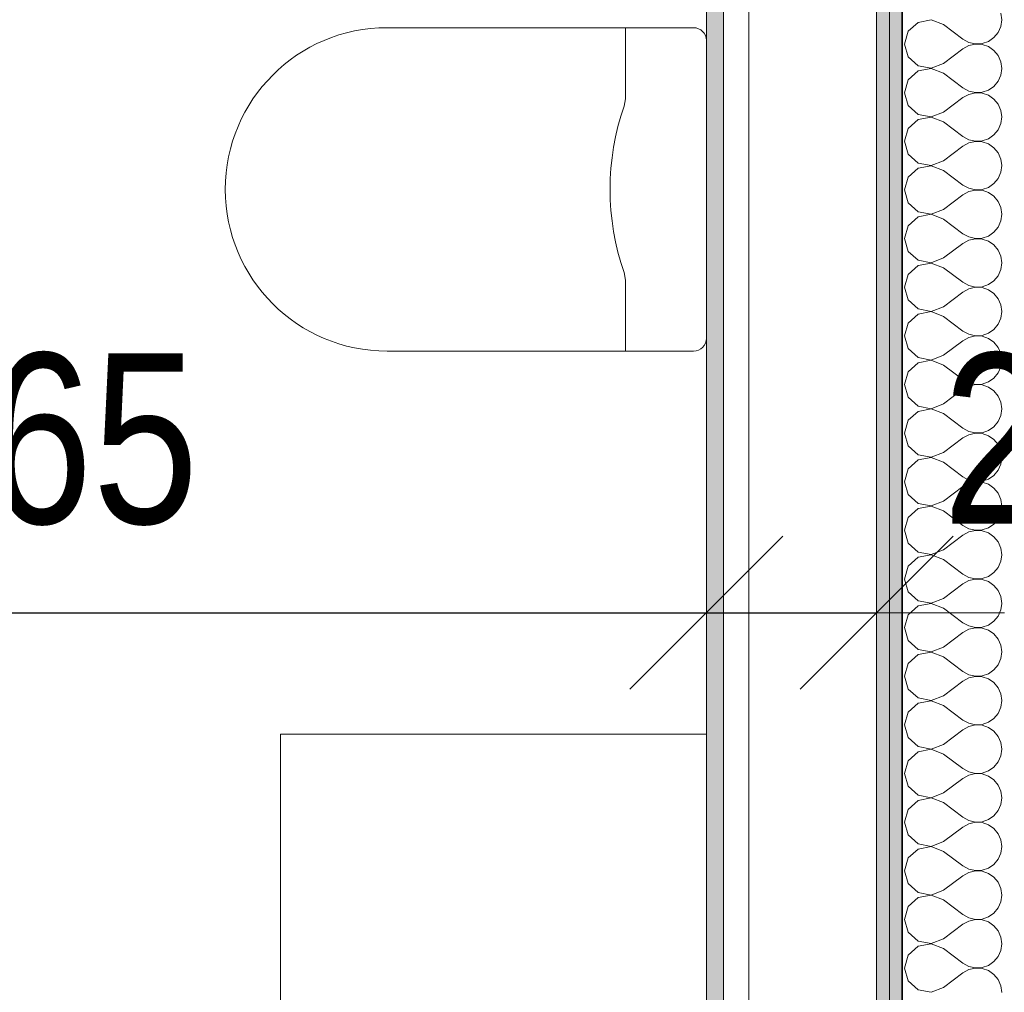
# Model space of a CAD drawing. Header units: metres. Extents: x -7.1 to 26.5, y -14.7 to 18.1.
# Tile 93 of 145: x 15 to 16.1, y 1.6 to 2.7. Entities that reach past the tile are written whole.
import ezdxf

# ---------------------------------------------------------------- set-up
doc = ezdxf.new("R2010")
doc.units = ezdxf.units.M
doc.header["$PDMODE"] = 65
doc.linetypes.add('AUSGEZOGEN', pattern=[0])
for name, color, linetype in [('XR$1$015 Innenwände', 7, 'AUSGEZOGEN'), ('XR$1$015 Innenwände Schichttrennlinien', 7, 'AUSGEZOGEN'), ('XR$1$065 Möbel Einrichtung', 7, 'AUSGEZOGEN'), ('XR$1$080 Raumdefinitionen Kontur', 7, 'AUSGEZOGEN'), ('XR$2$105 Bemassungen 100', 7, 'AUSGEZOGEN'), ('XR$3$015 Innenwände Bauteilschraffuren', 7, 'AUSGEZOGEN')]:
    doc.layers.add(name, color=color, linetype=linetype)
doc.styles.add('ARIAL', font='arial.ttf')
doc.dimstyles.new('DIMSTYLE_3', dxfattribs={"dimtxt": 0.2, "dimasz": 0.3, "dimexe": 0, "dimexo": 0, "dimgap": 0.1, "dimtad": 2, "dimrnd": 0.005, "dimzin": 4, "dimdsep": 46, "dimtxsty": 'ARIAL', "dimblk1": 'ALL_ML_STRICH', "dimblk2": 'ALL_ML_STRICH', "dimsah": 1, "dimcen": 0, "dimclrd": 7, "dimclre": 7, "dimclrt": 7, "dimadec": 0, "dimazin": 0, "dimtfac": 1, "dimtdec": 0, "dimtix": 1, "dimtmove": 2, "dimatfit": 3, "dimfxl": 0, "dimtzin": 0, "dimlwd": 0, "dimlwe": 18, "dimarcsym": 0})
doc.dimstyles.new('DIMSTYLE_7', dxfattribs={"dimtxt": 0.2, "dimasz": 0.3, "dimexe": 0, "dimexo": 0, "dimgap": 0.1, "dimtad": 2, "dimdec": 1, "dimlfac": 100, "dimrnd": 0.5, "dimzin": 4, "dimdsep": 46, "dimtxsty": 'ARIAL', "dimblk1": 'ALL_ML_STRICH', "dimblk2": 'ALL_ML_STRICH', "dimsah": 1, "dimcen": 0, "dimclrd": 7, "dimclre": 7, "dimclrt": 7, "dimadec": 0, "dimazin": 0, "dimtfac": 1, "dimtdec": 0, "dimtix": 1, "dimtmove": 2, "dimatfit": 3, "dimfxl": 0, "dimtvp": 1.2, "dimtzin": 0, "dimlwd": 0, "dimlwe": 18, "dimarcsym": 0})

# ---------------------------------------------------------------- blocks, each defined once
blk = doc.blocks.new('COMPLEXOBJECT_17')
at = {"layer": 'XR$1$065 Möbel Einrichtung', "color": 8, "linetype": 'AUSGEZOGEN', "lineweight": 13, "transparency": 33554687}
for p, q in [((15.6767, 2.7335), (15.3968, 2.7335)), ((15.7568, 2.7335), (15.6767, 2.7335)), ((15.7718, 2.3685), (15.7718, 2.7185))]:
    blk.add_line(p, q, dxfattribs=at)
blk.add_lwpolyline([(15.3968, 2.3535), (15.6767, 2.3535), (15.7568, 2.3535)], dxfattribs=at)
for centre, radius, start, end in [((15.3968, 2.5435), 0.19, 90, 270), ((15.7568, 2.7185), 0.015, 0, 90), ((15.7568, 2.3685), 0.015, 270, 0)]:
    blk.add_arc(centre, radius, start, end, dxfattribs=at)
blk = doc.blocks.new('ALL_ML_STRICH')
at = {"color": 0, "linetype": 'ByBlock', "lineweight": -2}
for p, q in [((0, -0.5), (0, 0.5)), ((-0.3, -0.3), (0.3, 0.3)), ((-1, 0), (0.5, 0))]:
    blk.add_line(p, q, dxfattribs=at)
blk = doc.blocks.new('*D163')
at = {"layer": 'DEFPOINTS', "color": 7, "linetype": 'AUSGEZOGEN', "lineweight": 18, "transparency": 33554687}
for p in [(14.1218, 2.0461), (14.1218, 2.0461), (15.7718, 2.0461)]:
    blk.add_point(p, dxfattribs=at)
at = {"layer": 'XR$2$105 Bemassungen 100', "color": 7, "linetype": 'AUSGEZOGEN', "lineweight": -2, "transparency": 33554687}
for p, q in [((14.1218, 2.0461), (14.1218, 2.0461)), ((14.1218, 2.0461), (15.7718, 2.0461)), ((15.7718, 2.0461), (15.7718, 2.0461))]:
    blk.add_line(p, q, dxfattribs=at)
at = {"layer": 'XR$2$105 Bemassungen 100', "color": 7, "linetype": 'AUSGEZOGEN', "lineweight": 18, "transparency": 33554687, "xscale": 0.3, "yscale": 0.3, "zscale": 0.3, "rotation": 180}
blk.add_blockref('ALL_ML_STRICH', (14.1218, 2.0461), dxfattribs=at)
at = {"layer": 'XR$2$105 Bemassungen 100', "color": 7, "linetype": 'AUSGEZOGEN', "lineweight": 18, "transparency": 33554687, "xscale": 0.3, "yscale": 0.3, "zscale": 0.3}
blk.add_blockref('ALL_ML_STRICH', (15.7718, 2.0461), dxfattribs=at)
at = {"layer": 'XR$2$105 Bemassungen 100', "color": 7, "linetype": 'AUSGEZOGEN', "lineweight": 18, "transparency": 33554687, "insert": (14.9577, 2.2495), "char_height": 0.2, "width": 0.64, "attachment_point": 5, "style": 'ARIAL'}
blk.add_mtext('\\W0.80;\\A1;{\\A1;{1.65\\H0.132000;\\S^ ;}}', dxfattribs=at)
blk = doc.blocks.new('*D164')
at = {"layer": 'DEFPOINTS', "color": 7, "linetype": 'AUSGEZOGEN', "lineweight": 18, "transparency": 33554687}
for p in [(15.7718, 2.0461), (15.7718, 2.0461), (15.9718, 2.0461)]:
    blk.add_point(p, dxfattribs=at)
at = {"layer": 'XR$2$105 Bemassungen 100', "color": 7, "linetype": 'AUSGEZOGEN', "lineweight": -2, "transparency": 33554687}
for p, q in [((15.7718, 2.0461), (15.7718, 2.0461)), ((15.7718, 2.0461), (15.9718, 2.0461)), ((15.9718, 2.0461), (15.9718, 2.0461))]:
    blk.add_line(p, q, dxfattribs=at)
at = {"layer": 'XR$2$105 Bemassungen 100', "color": 7, "linetype": 'AUSGEZOGEN', "lineweight": 18, "transparency": 33554687, "xscale": 0.3, "yscale": 0.3, "zscale": 0.3, "rotation": 180}
blk.add_blockref('ALL_ML_STRICH', (15.7718, 2.0461), dxfattribs=at)
at = {"layer": 'XR$2$105 Bemassungen 100', "color": 7, "linetype": 'AUSGEZOGEN', "lineweight": 18, "transparency": 33554687, "xscale": 0.3, "yscale": 0.3, "zscale": 0.3}
blk.add_blockref('ALL_ML_STRICH', (15.9718, 2.0461), dxfattribs=at)
at = {"layer": 'XR$2$105 Bemassungen 100', "color": 7, "linetype": 'AUSGEZOGEN', "lineweight": 18, "transparency": 33554687, "insert": (16.1738, 2.2495), "char_height": 0.2, "width": 0.64, "attachment_point": 5, "style": 'ARIAL'}
blk.add_mtext('\\W0.80;\\A1;{\\A1;{20\\H0.132000;\\S^ ;}}', dxfattribs=at)
blk = doc.blocks.new('COMPLEXOBJECT_250')
at = {"layer": 'XR$3$015 Innenwände Bauteilschraffuren', "color": 8, "linetype": 'AUSGEZOGEN', "lineweight": 13, "transparency": 33554687}
for p, q in [((16.0358, 2.7427), (16.0204, 2.7398)), ((16.0503, 2.7371), (16.0358, 2.7427)), ((16.1189, 2.7429), (16.1178, 2.7507)), ((16.1178, 2.735), (16.1189, 2.7429)), ((16.0204, 2.7398), (16.0089, 2.7293)), ((16.0503, 2.7371), (16.0732, 2.72)), ((16.1146, 2.7278), (16.1178, 2.735)), ((16.0089, 2.7293), (16.0046, 2.7143)), ((16.0732, 2.72), (16.0801, 2.7162)), ((16.1031, 2.7173), (16.1096, 2.7218)), ((16.1096, 2.7218), (16.1146, 2.7278)), ((16.0046, 2.7143), (16.0089, 2.6993)), ((16.0503, 2.6914), (16.0732, 2.7086)), ((16.0801, 2.7124), (16.0732, 2.7086)), ((16.0801, 2.7162), (16.0878, 2.7144)), ((16.0878, 2.7142), (16.0801, 2.7124)), ((16.0878, 2.7144), (16.0956, 2.7148)), ((16.0956, 2.7138), (16.0878, 2.7142)), ((16.0956, 2.7148), (16.1031, 2.7173)), ((16.1031, 2.7113), (16.0956, 2.7138)), ((16.1096, 2.7068), (16.1031, 2.7113)), ((16.1146, 2.7007), (16.1096, 2.7068)), ((16.0089, 2.6993), (16.0204, 2.6887)), ((16.1178, 2.6935), (16.1146, 2.7007)), ((16.0204, 2.6887), (16.0358, 2.6858)), ((16.0358, 2.6856), (16.0204, 2.6827)), ((16.0358, 2.6858), (16.0503, 2.6914)), ((16.0503, 2.68), (16.0358, 2.6856)), ((16.1189, 2.6857), (16.1178, 2.6935)), ((16.1178, 2.6779), (16.1189, 2.6857)), ((16.0089, 2.6722), (16.0046, 2.6571)), ((16.0204, 2.6827), (16.0089, 2.6722)), ((16.0503, 2.68), (16.0732, 2.6629)), ((16.1146, 2.6707), (16.1178, 2.6779)), ((16.0732, 2.6629), (16.0801, 2.659)), ((16.0956, 2.6576), (16.1031, 2.6602)), ((16.1031, 2.6602), (16.1096, 2.6646)), ((16.1096, 2.6646), (16.1146, 2.6707)), ((16.0046, 2.6571), (16.0089, 2.6421)), ((16.0503, 2.6343), (16.0732, 2.6514)), ((16.0801, 2.6552), (16.0732, 2.6514)), ((16.0801, 2.659), (16.0878, 2.6573)), ((16.0878, 2.657), (16.0801, 2.6552)), ((16.0878, 2.6573), (16.0956, 2.6576)), ((16.0956, 2.6566), (16.0878, 2.657)), ((16.1031, 2.6541), (16.0956, 2.6566)), ((16.1096, 2.6497), (16.1031, 2.6541)), ((16.1146, 2.6436), (16.1096, 2.6497)), ((16.0089, 2.6421), (16.0204, 2.6316)), ((16.1178, 2.6364), (16.1146, 2.6436)), ((16.0204, 2.6256), (16.0089, 2.615)), ((16.0204, 2.6316), (16.0358, 2.6287)), ((16.0358, 2.6285), (16.0204, 2.6256)), ((16.0358, 2.6287), (16.0503, 2.6343)), ((16.0503, 2.6229), (16.0358, 2.6285)), ((16.1189, 2.6286), (16.1178, 2.6364)), ((16.1178, 2.6208), (16.1189, 2.6286)), ((16.0089, 2.615), (16.0046, 2.6)), ((16.0503, 2.6229), (16.0732, 2.6057)), ((16.1146, 2.6136), (16.1178, 2.6208)), ((16.0732, 2.6057), (16.0801, 2.6019)), ((16.0956, 2.6005), (16.1031, 2.603)), ((16.1031, 2.603), (16.1096, 2.6075)), ((16.1096, 2.6075), (16.1146, 2.6136)), ((16.0046, 2.6), (16.0089, 2.585)), ((16.0503, 2.5771), (16.0732, 2.5943)), ((16.0801, 2.5981), (16.0732, 2.5943)), ((16.0801, 2.6019), (16.0878, 2.6001)), ((16.0878, 2.5999), (16.0801, 2.5981)), ((16.0878, 2.6001), (16.0956, 2.6005)), ((16.0956, 2.5995), (16.0878, 2.5999)), ((16.1031, 2.597), (16.0956, 2.5995)), ((16.1096, 2.5925), (16.1031, 2.597)), ((16.1146, 2.5864), (16.1096, 2.5925)), ((16.0089, 2.585), (16.0204, 2.5744)), ((16.1178, 2.5792), (16.1146, 2.5864)), ((16.1189, 2.5714), (16.1178, 2.5792)), ((16.0204, 2.5684), (16.0089, 2.5579)), ((16.0204, 2.5744), (16.0358, 2.5715)), ((16.0358, 2.5713), (16.0204, 2.5684)), ((16.0358, 2.5715), (16.0503, 2.5771)), ((16.0503, 2.5657), (16.0358, 2.5713)), ((16.1178, 2.5636), (16.1189, 2.5714)), ((16.0089, 2.5579), (16.0046, 2.5429)), ((16.0503, 2.5657), (16.0732, 2.5486)), ((16.1096, 2.5503), (16.1146, 2.5564)), ((16.1146, 2.5564), (16.1178, 2.5636)), ((16.0732, 2.5486), (16.0801, 2.5448)), ((16.0801, 2.5448), (16.0878, 2.543)), ((16.0956, 2.5434), (16.1031, 2.5459)), ((16.1031, 2.5459), (16.1096, 2.5503)), ((16.0046, 2.5429), (16.0089, 2.5278)), ((16.0503, 2.52), (16.0732, 2.5371)), ((16.0801, 2.541), (16.0732, 2.5371)), ((16.0878, 2.5427), (16.0801, 2.541)), ((16.0878, 2.543), (16.0956, 2.5434)), ((16.0956, 2.5424), (16.0878, 2.5427)), ((16.1031, 2.5398), (16.0956, 2.5424)), ((16.1096, 2.5354), (16.1031, 2.5398)), ((16.1146, 2.5293), (16.1096, 2.5354)), ((16.0089, 2.5278), (16.0204, 2.5173)), ((16.1178, 2.5221), (16.1146, 2.5293)), ((16.1189, 2.5143), (16.1178, 2.5221)), ((16.0204, 2.5113), (16.0089, 2.5007)), ((16.0204, 2.5173), (16.0358, 2.5144)), ((16.0358, 2.5142), (16.0204, 2.5113)), ((16.0358, 2.5144), (16.0503, 2.52)), ((16.0503, 2.5086), (16.0358, 2.5142)), ((16.1178, 2.5065), (16.1189, 2.5143)), ((16.0089, 2.5007), (16.0046, 2.4857)), ((16.0503, 2.5086), (16.0732, 2.4914)), ((16.1096, 2.4932), (16.1146, 2.4993)), ((16.1146, 2.4993), (16.1178, 2.5065)), ((16.0732, 2.4914), (16.0801, 2.4876)), ((16.0801, 2.4876), (16.0878, 2.4858)), ((16.0956, 2.4862), (16.1031, 2.4887)), ((16.1031, 2.4887), (16.1096, 2.4932)), ((16.0046, 2.4857), (16.0089, 2.4707)), ((16.0503, 2.4629), (16.0732, 2.48)), ((16.0801, 2.4838), (16.0732, 2.48)), ((16.0878, 2.4856), (16.0801, 2.4838)), ((16.0878, 2.4858), (16.0956, 2.4862)), ((16.0956, 2.4852), (16.0878, 2.4856)), ((16.1031, 2.4827), (16.0956, 2.4852)), ((16.1096, 2.4782), (16.1031, 2.4827)), ((16.1146, 2.4722), (16.1096, 2.4782)), ((16.0089, 2.4707), (16.0204, 2.4602)), ((16.1178, 2.465), (16.1146, 2.4722)), ((16.1189, 2.4571), (16.1178, 2.465)), ((16.0204, 2.4541), (16.0089, 2.4436)), ((16.0204, 2.4602), (16.0358, 2.4573)), ((16.0358, 2.457), (16.0204, 2.4541)), ((16.0358, 2.4573), (16.0503, 2.4629)), ((16.0503, 2.4514), (16.0358, 2.457)), ((16.1178, 2.4493), (16.1189, 2.4571)), ((16.0089, 2.4436), (16.0046, 2.4286)), ((16.0503, 2.4514), (16.0732, 2.4343)), ((16.1096, 2.4361), (16.1146, 2.4421)), ((16.1146, 2.4421), (16.1178, 2.4493)), ((16.0732, 2.4343), (16.0801, 2.4305)), ((16.0801, 2.4305), (16.0878, 2.4287)), ((16.0878, 2.4287), (16.0956, 2.4291)), ((16.0956, 2.4291), (16.1031, 2.4316)), ((16.1031, 2.4316), (16.1096, 2.4361)), ((16.0046, 2.4286), (16.0089, 2.4136)), ((16.0503, 2.4057), (16.0732, 2.4229)), ((16.0801, 2.4267), (16.0732, 2.4229)), ((16.0878, 2.4285), (16.0801, 2.4267)), ((16.0956, 2.4281), (16.0878, 2.4285)), ((16.1031, 2.4256), (16.0956, 2.4281)), ((16.1096, 2.4211), (16.1031, 2.4256)), ((16.1146, 2.415), (16.1096, 2.4211)), ((16.0089, 2.4136), (16.0204, 2.403)), ((16.0358, 2.4001), (16.0503, 2.4057)), ((16.1178, 2.4078), (16.1146, 2.415)), ((16.1189, 2.4), (16.1178, 2.4078)), ((16.0204, 2.397), (16.0089, 2.3864)), ((16.0204, 2.403), (16.0358, 2.4001)), ((16.0358, 2.3999), (16.0204, 2.397)), ((16.0503, 2.3943), (16.0358, 2.3999)), ((16.0503, 2.3943), (16.0732, 2.3771)), ((16.1178, 2.3922), (16.1189, 2.4)), ((16.0089, 2.3864), (16.0046, 2.3714)), ((16.1096, 2.3789), (16.1146, 2.385)), ((16.1146, 2.385), (16.1178, 2.3922)), ((16.0046, 2.3714), (16.0089, 2.3564)), ((16.0732, 2.3771), (16.0801, 2.3733)), ((16.0801, 2.3733), (16.0878, 2.3715)), ((16.0878, 2.3713), (16.0801, 2.3695)), ((16.0878, 2.3715), (16.0956, 2.3719)), ((16.0956, 2.3709), (16.0878, 2.3713)), ((16.0956, 2.3719), (16.1031, 2.3744)), ((16.1031, 2.3684), (16.0956, 2.3709)), ((16.1031, 2.3744), (16.1096, 2.3789)), ((16.0503, 2.3486), (16.0732, 2.3657)), ((16.0801, 2.3695), (16.0732, 2.3657)), ((16.1096, 2.3639), (16.1031, 2.3684)), ((16.1146, 2.3579), (16.1096, 2.3639)), ((16.0089, 2.3564), (16.0204, 2.3459)), ((16.0358, 2.343), (16.0503, 2.3486)), ((16.1178, 2.3507), (16.1146, 2.3579)), ((16.1189, 2.3429), (16.1178, 2.3507)), ((16.0204, 2.3398), (16.0089, 2.3293)), ((16.0204, 2.3459), (16.0358, 2.343)), ((16.0358, 2.3427), (16.0204, 2.3398)), ((16.0503, 2.3371), (16.0358, 2.3427)), ((16.0503, 2.3371), (16.0732, 2.32)), ((16.1178, 2.335), (16.1189, 2.3429)), ((16.0089, 2.3293), (16.0046, 2.3143)), ((16.1096, 2.3218), (16.1146, 2.3278)), ((16.1146, 2.3278), (16.1178, 2.335)), ((16.0046, 2.3143), (16.0089, 2.2993)), ((16.0732, 2.32), (16.0801, 2.3162)), ((16.0801, 2.3162), (16.0878, 2.3144)), ((16.0878, 2.3142), (16.0801, 2.3124)), ((16.0878, 2.3144), (16.0956, 2.3148)), ((16.0956, 2.3138), (16.0878, 2.3142)), ((16.0956, 2.3148), (16.1031, 2.3173)), ((16.1031, 2.3113), (16.0956, 2.3138)), ((16.1031, 2.3173), (16.1096, 2.3218)), ((16.0503, 2.2914), (16.0732, 2.3086)), ((16.0801, 2.3124), (16.0732, 2.3086)), ((16.1096, 2.3068), (16.1031, 2.3113)), ((16.1146, 2.3007), (16.1096, 2.3068)), ((16.0089, 2.2993), (16.0204, 2.2887)), ((16.0358, 2.2858), (16.0503, 2.2914)), ((16.1178, 2.2935), (16.1146, 2.3007)), ((16.1189, 2.2857), (16.1178, 2.2935)), ((16.0204, 2.2827), (16.0089, 2.2722)), ((16.0204, 2.2887), (16.0358, 2.2858)), ((16.0358, 2.2856), (16.0204, 2.2827)), ((16.0503, 2.28), (16.0358, 2.2856)), ((16.0503, 2.28), (16.0732, 2.2629)), ((16.1178, 2.2779), (16.1189, 2.2857)), ((16.0089, 2.2722), (16.0046, 2.2571)), ((16.1096, 2.2646), (16.1146, 2.2707)), ((16.1146, 2.2707), (16.1178, 2.2779)), ((16.0046, 2.2571), (16.0089, 2.2421)), ((16.0732, 2.2629), (16.0801, 2.259)), ((16.0801, 2.2552), (16.0732, 2.2514)), ((16.0801, 2.259), (16.0878, 2.2573)), ((16.0878, 2.257), (16.0801, 2.2552)), ((16.0878, 2.2573), (16.0956, 2.2576)), ((16.0956, 2.2566), (16.0878, 2.257)), ((16.0956, 2.2576), (16.1031, 2.2602)), ((16.1031, 2.2541), (16.0956, 2.2566)), ((16.1031, 2.2602), (16.1096, 2.2646)), ((16.0503, 2.2343), (16.0732, 2.2514)), ((16.1096, 2.2497), (16.1031, 2.2541)), ((16.1146, 2.2436), (16.1096, 2.2497)), ((16.0089, 2.2421), (16.0204, 2.2316)), ((16.0358, 2.2287), (16.0503, 2.2343)), ((16.1178, 2.2364), (16.1146, 2.2436)), ((16.1189, 2.2286), (16.1178, 2.2364)), ((16.0204, 2.2256), (16.0089, 2.215)), ((16.0204, 2.2316), (16.0358, 2.2287)), ((16.0358, 2.2285), (16.0204, 2.2256)), ((16.0503, 2.2229), (16.0358, 2.2285)), ((16.0503, 2.2229), (16.0732, 2.2057)), ((16.1146, 2.2136), (16.1178, 2.2208)), ((16.1178, 2.2208), (16.1189, 2.2286)), ((16.0089, 2.215), (16.0046, 2.2)), ((16.1096, 2.2075), (16.1146, 2.2136)), ((16.0046, 2.2), (16.0089, 2.185)), ((16.0732, 2.2057), (16.0801, 2.2019)), ((16.0801, 2.1981), (16.0732, 2.1943)), ((16.0801, 2.2019), (16.0878, 2.2001)), ((16.0878, 2.1999), (16.0801, 2.1981)), ((16.0878, 2.2001), (16.0956, 2.2005)), ((16.0956, 2.1995), (16.0878, 2.1999)), ((16.0956, 2.2005), (16.1031, 2.203)), ((16.1031, 2.197), (16.0956, 2.1995)), ((16.1031, 2.203), (16.1096, 2.2075)), ((16.0503, 2.1771), (16.0732, 2.1943)), ((16.1096, 2.1925), (16.1031, 2.197)), ((16.1146, 2.1864), (16.1096, 2.1925)), ((16.1178, 2.1792), (16.1146, 2.1864)), ((16.0089, 2.185), (16.0204, 2.1744)), ((16.0204, 2.1744), (16.0358, 2.1715)), ((16.0358, 2.1715), (16.0503, 2.1771)), ((16.1189, 2.1714), (16.1178, 2.1792)), ((16.0204, 2.1684), (16.0089, 2.1579)), ((16.0358, 2.1713), (16.0204, 2.1684)), ((16.0503, 2.1657), (16.0358, 2.1713)), ((16.0503, 2.1657), (16.0732, 2.1486)), ((16.1146, 2.1564), (16.1178, 2.1636)), ((16.1178, 2.1636), (16.1189, 2.1714)), ((16.0089, 2.1579), (16.0046, 2.1429)), ((16.1096, 2.1503), (16.1146, 2.1564)), ((16.0046, 2.1429), (16.0089, 2.1278)), ((16.0732, 2.1486), (16.0801, 2.1448)), ((16.0801, 2.141), (16.0732, 2.1371)), ((16.0801, 2.1448), (16.0878, 2.143)), ((16.0878, 2.1427), (16.0801, 2.141)), ((16.0878, 2.143), (16.0956, 2.1434)), ((16.0956, 2.1424), (16.0878, 2.1427)), ((16.0956, 2.1434), (16.1031, 2.1459)), ((16.1031, 2.1398), (16.0956, 2.1424)), ((16.1031, 2.1459), (16.1096, 2.1503)), ((16.1096, 2.1354), (16.1031, 2.1398)), ((16.0503, 2.12), (16.0732, 2.1371)), ((16.1146, 2.1293), (16.1096, 2.1354)), ((16.1178, 2.1221), (16.1146, 2.1293)), ((16.0089, 2.1278), (16.0204, 2.1173)), ((16.0204, 2.1173), (16.0358, 2.1144)), ((16.0358, 2.1144), (16.0503, 2.12)), ((16.1189, 2.1143), (16.1178, 2.1221)), ((16.0204, 2.1113), (16.0089, 2.1007)), ((16.0358, 2.1142), (16.0204, 2.1113)), ((16.0503, 2.1086), (16.0358, 2.1142)), ((16.0503, 2.1086), (16.0732, 2.0914)), ((16.1146, 2.0993), (16.1178, 2.1065)), ((16.1178, 2.1065), (16.1189, 2.1143)), ((16.0089, 2.1007), (16.0046, 2.0857)), ((16.1096, 2.0932), (16.1146, 2.0993)), ((16.0046, 2.0857), (16.0089, 2.0707)), ((16.0732, 2.0914), (16.0801, 2.0876)), ((16.0801, 2.0838), (16.0732, 2.08)), ((16.0801, 2.0876), (16.0878, 2.0858)), ((16.0878, 2.0856), (16.0801, 2.0838)), ((16.0878, 2.0858), (16.0956, 2.0862)), ((16.0956, 2.0852), (16.0878, 2.0856)), ((16.0956, 2.0862), (16.1031, 2.0887)), ((16.1031, 2.0827), (16.0956, 2.0852)), ((16.1031, 2.0887), (16.1096, 2.0932)), ((16.1096, 2.0782), (16.1031, 2.0827)), ((16.0089, 2.0707), (16.0204, 2.0602)), ((16.0503, 2.0629), (16.0732, 2.08)), ((16.1146, 2.0722), (16.1096, 2.0782)), ((16.1178, 2.065), (16.1146, 2.0722)), ((16.0204, 2.0602), (16.0358, 2.0573)), ((16.0358, 2.0573), (16.0503, 2.0629)), ((16.1189, 2.0571), (16.1178, 2.065)), ((16.0204, 2.0541), (16.0089, 2.0436)), ((16.0358, 2.057), (16.0204, 2.0541)), ((16.0503, 2.0514), (16.0358, 2.057)), ((16.0503, 2.0514), (16.0732, 2.0343)), ((16.1146, 2.0421), (16.1178, 2.0493)), ((16.1178, 2.0493), (16.1189, 2.0571)), ((16.0089, 2.0436), (16.0046, 2.0286)), ((16.1031, 2.0316), (16.1096, 2.0361)), ((16.1096, 2.0361), (16.1146, 2.0421)), ((16.0046, 2.0286), (16.0089, 2.0136)), ((16.0732, 2.0343), (16.0801, 2.0305)), ((16.0801, 2.0267), (16.0732, 2.0229)), ((16.0801, 2.0305), (16.0878, 2.0287)), ((16.0878, 2.0285), (16.0801, 2.0267)), ((16.0878, 2.0287), (16.0956, 2.0291)), ((16.0956, 2.0281), (16.0878, 2.0285)), ((16.0956, 2.0291), (16.1031, 2.0316)), ((16.1031, 2.0256), (16.0956, 2.0281)), ((16.1096, 2.0211), (16.1031, 2.0256)), ((16.0089, 2.0136), (16.0204, 2.003)), ((16.0503, 2.0057), (16.0732, 2.0229)), ((16.1146, 2.015), (16.1096, 2.0211)), ((16.1178, 2.0078), (16.1146, 2.015)), ((16.0204, 2.003), (16.0358, 2.0001)), ((16.0358, 2.0001), (16.0503, 2.0057)), ((16.1189, 2), (16.1178, 2.0078)), ((16.0204, 1.997), (16.0089, 1.9864)), ((16.0358, 1.9999), (16.0204, 1.997)), ((16.0503, 1.9943), (16.0358, 1.9999)), ((16.0503, 1.9943), (16.0732, 1.9771)), ((16.1146, 1.985), (16.1178, 1.9922)), ((16.1178, 1.9922), (16.1189, 2)), ((16.0089, 1.9864), (16.0046, 1.9714)), ((16.1031, 1.9744), (16.1096, 1.9789)), ((16.1096, 1.9789), (16.1146, 1.985)), ((16.0046, 1.9714), (16.0089, 1.9564)), ((16.0732, 1.9771), (16.0801, 1.9733)), ((16.0801, 1.9695), (16.0732, 1.9657)), ((16.0801, 1.9733), (16.0878, 1.9715)), ((16.0878, 1.9713), (16.0801, 1.9695)), ((16.0878, 1.9715), (16.0956, 1.9719)), ((16.0956, 1.9709), (16.0878, 1.9713)), ((16.0956, 1.9719), (16.1031, 1.9744)), ((16.1031, 1.9684), (16.0956, 1.9709)), ((16.1096, 1.9639), (16.1031, 1.9684)), ((16.0089, 1.9564), (16.0204, 1.9459)), ((16.0503, 1.9486), (16.0732, 1.9657)), ((16.1146, 1.9579), (16.1096, 1.9639)), ((16.1178, 1.9507), (16.1146, 1.9579)), ((16.0204, 1.9459), (16.0358, 1.943)), ((16.0358, 1.943), (16.0503, 1.9486)), ((16.1189, 1.9429), (16.1178, 1.9507)), ((16.0204, 1.9398), (16.0089, 1.9293)), ((16.0358, 1.9427), (16.0204, 1.9398)), ((16.0503, 1.9371), (16.0358, 1.9427)), ((16.0503, 1.9371), (16.0732, 1.92)), ((16.1146, 1.9278), (16.1178, 1.935)), ((16.1178, 1.935), (16.1189, 1.9429)), ((16.0089, 1.9293), (16.0046, 1.9143)), ((16.0732, 1.92), (16.0801, 1.9162)), ((16.1031, 1.9173), (16.1096, 1.9218)), ((16.1096, 1.9218), (16.1146, 1.9278)), ((16.0046, 1.9143), (16.0089, 1.8993)), ((16.0503, 1.8914), (16.0732, 1.9086)), ((16.0801, 1.9124), (16.0732, 1.9086)), ((16.0801, 1.9162), (16.0878, 1.9144)), ((16.0878, 1.9142), (16.0801, 1.9124)), ((16.0878, 1.9144), (16.0956, 1.9148)), ((16.0956, 1.9138), (16.0878, 1.9142)), ((16.0956, 1.9148), (16.1031, 1.9173)), ((16.1031, 1.9113), (16.0956, 1.9138)), ((16.1096, 1.9068), (16.1031, 1.9113)), ((16.0089, 1.8993), (16.0204, 1.8887)), ((16.1146, 1.9007), (16.1096, 1.9068)), ((16.1178, 1.8935), (16.1146, 1.9007)), ((16.0204, 1.8887), (16.0358, 1.8858)), ((16.0358, 1.8856), (16.0204, 1.8827)), ((16.0358, 1.8858), (16.0503, 1.8914)), ((16.0503, 1.88), (16.0358, 1.8856)), ((16.1189, 1.8857), (16.1178, 1.8935)), ((16.1178, 1.8779), (16.1189, 1.8857)), ((16.0204, 1.8827), (16.0089, 1.8722)), ((16.0503, 1.88), (16.0732, 1.8629)), ((16.1146, 1.8707), (16.1178, 1.8779)), ((16.0089, 1.8722), (16.0046, 1.8571)), ((16.0732, 1.8629), (16.0801, 1.859)), ((16.1031, 1.8602), (16.1096, 1.8646)), ((16.1096, 1.8646), (16.1146, 1.8707)), ((16.0046, 1.8571), (16.0089, 1.8421)), ((16.0503, 1.8343), (16.0732, 1.8514)), ((16.0801, 1.8552), (16.0732, 1.8514)), ((16.0801, 1.859), (16.0878, 1.8573)), ((16.0878, 1.857), (16.0801, 1.8552)), ((16.0878, 1.8573), (16.0956, 1.8576)), ((16.0956, 1.8566), (16.0878, 1.857)), ((16.0956, 1.8576), (16.1031, 1.8602)), ((16.1031, 1.8541), (16.0956, 1.8566)), ((16.1096, 1.8497), (16.1031, 1.8541)), ((16.0089, 1.8421), (16.0204, 1.8316)), ((16.1146, 1.8436), (16.1096, 1.8497)), ((16.1178, 1.8364), (16.1146, 1.8436)), ((16.0204, 1.8316), (16.0358, 1.8287)), ((16.0358, 1.8285), (16.0204, 1.8256)), ((16.0358, 1.8287), (16.0503, 1.8343)), ((16.0503, 1.8229), (16.0358, 1.8285)), ((16.1189, 1.8286), (16.1178, 1.8364)), ((16.1178, 1.8208), (16.1189, 1.8286)), ((16.0204, 1.8256), (16.0089, 1.815)), ((16.0503, 1.8229), (16.0732, 1.8057)), ((16.1146, 1.8136), (16.1178, 1.8208)), ((16.0089, 1.815), (16.0046, 1.8)), ((16.0732, 1.8057), (16.0801, 1.8019)), ((16.1031, 1.803), (16.1096, 1.8075)), ((16.1096, 1.8075), (16.1146, 1.8136)), ((16.0046, 1.8), (16.0089, 1.785)), ((16.0503, 1.7771), (16.0732, 1.7943)), ((16.0801, 1.7981), (16.0732, 1.7943)), ((16.0801, 1.8019), (16.0878, 1.8001)), ((16.0878, 1.7999), (16.0801, 1.7981)), ((16.0878, 1.8001), (16.0956, 1.8005)), ((16.0956, 1.7995), (16.0878, 1.7999)), ((16.0956, 1.8005), (16.1031, 1.803)), ((16.1031, 1.797), (16.0956, 1.7995)), ((16.1096, 1.7925), (16.1031, 1.797)), ((16.0089, 1.785), (16.0204, 1.7744)), ((16.1146, 1.7864), (16.1096, 1.7925)), ((16.1178, 1.7792), (16.1146, 1.7864)), ((16.0204, 1.7744), (16.0358, 1.7715)), ((16.0358, 1.7713), (16.0204, 1.7684)), ((16.0358, 1.7715), (16.0503, 1.7771)), ((16.0503, 1.7657), (16.0358, 1.7713)), ((16.1189, 1.7714), (16.1178, 1.7792)), ((16.1178, 1.7636), (16.1189, 1.7714)), ((16.0204, 1.7684), (16.0089, 1.7579)), ((16.0503, 1.7657), (16.0732, 1.7486)), ((16.1146, 1.7564), (16.1178, 1.7636)), ((16.0089, 1.7579), (16.0046, 1.7429)), ((16.0732, 1.7486), (16.0801, 1.7448)), ((16.1031, 1.7459), (16.1096, 1.7503)), ((16.1096, 1.7503), (16.1146, 1.7564)), ((16.0046, 1.7429), (16.0089, 1.7278)), ((16.0503, 1.72), (16.0732, 1.7371)), ((16.0801, 1.741), (16.0732, 1.7371)), ((16.0801, 1.7448), (16.0878, 1.743)), ((16.0878, 1.7427), (16.0801, 1.741)), ((16.0878, 1.743), (16.0956, 1.7434)), ((16.0956, 1.7424), (16.0878, 1.7427)), ((16.0956, 1.7434), (16.1031, 1.7459)), ((16.1031, 1.7398), (16.0956, 1.7424)), ((16.1096, 1.7354), (16.1031, 1.7398)), ((16.1146, 1.7293), (16.1096, 1.7354)), ((16.0089, 1.7278), (16.0204, 1.7173)), ((16.1178, 1.7221), (16.1146, 1.7293)), ((16.0204, 1.7173), (16.0358, 1.7144)), ((16.0358, 1.7142), (16.0204, 1.7113)), ((16.0358, 1.7144), (16.0503, 1.72)), ((16.0503, 1.7086), (16.0358, 1.7142)), ((16.1189, 1.7143), (16.1178, 1.7221)), ((16.1178, 1.7065), (16.1189, 1.7143)), ((16.0089, 1.7007), (16.0046, 1.6857)), ((16.0204, 1.7113), (16.0089, 1.7007)), ((16.0503, 1.7086), (16.0732, 1.6914)), ((16.1146, 1.6993), (16.1178, 1.7065)), ((16.0732, 1.6914), (16.0801, 1.6876)), ((16.0956, 1.6862), (16.1031, 1.6887)), ((16.1031, 1.6887), (16.1096, 1.6932)), ((16.1096, 1.6932), (16.1146, 1.6993)), ((16.0046, 1.6857), (16.0089, 1.6707)), ((16.0503, 1.6629), (16.0732, 1.68)), ((16.0801, 1.6838), (16.0732, 1.68)), ((16.0801, 1.6876), (16.0878, 1.6858)), ((16.0878, 1.6856), (16.0801, 1.6838)), ((16.0878, 1.6858), (16.0956, 1.6862)), ((16.0956, 1.6852), (16.0878, 1.6856)), ((16.1031, 1.6827), (16.0956, 1.6852)), ((16.1096, 1.6782), (16.1031, 1.6827)), ((16.1146, 1.6722), (16.1096, 1.6782)), ((16.0089, 1.6707), (16.0204, 1.6602)), ((16.1178, 1.665), (16.1146, 1.6722)), ((16.0204, 1.6541), (16.0089, 1.6436)), ((16.0204, 1.6602), (16.0358, 1.6573)), ((16.0358, 1.657), (16.0204, 1.6541)), ((16.0358, 1.6573), (16.0503, 1.6629)), ((16.0503, 1.6514), (16.0358, 1.657)), ((16.1189, 1.6571), (16.1178, 1.665)), ((16.1178, 1.6493), (16.1189, 1.6571)), ((16.0089, 1.6436), (16.0046, 1.6286)), ((16.0503, 1.6514), (16.0732, 1.6343)), ((16.1146, 1.6421), (16.1178, 1.6493)), ((16.0732, 1.6343), (16.0801, 1.6305)), ((16.0956, 1.6291), (16.1031, 1.6316)), ((16.1031, 1.6316), (16.1096, 1.6361)), ((16.1096, 1.6361), (16.1146, 1.6421)), ((16.0046, 1.6286), (16.0089, 1.6136)), ((16.0503, 1.6057), (16.0732, 1.6229)), ((16.0801, 1.6267), (16.0732, 1.6229)), ((16.0801, 1.6305), (16.0878, 1.6287)), ((16.0878, 1.6285), (16.0801, 1.6267)), ((16.0878, 1.6287), (16.0956, 1.6291)), ((16.0956, 1.6281), (16.0878, 1.6285)), ((16.1031, 1.6256), (16.0956, 1.6281)), ((16.1096, 1.6211), (16.1031, 1.6256)), ((16.1146, 1.615), (16.1096, 1.6211)), ((16.0089, 1.6136), (16.0204, 1.603)), ((16.1178, 1.6078), (16.1146, 1.615)), ((16.1189, 1.6), (16.1178, 1.6078)), ((16.0204, 1.603), (16.0358, 1.6001)), ((16.0358, 1.6001), (16.0503, 1.6057))]:
    blk.add_line(p, q, dxfattribs=at)

msp = doc.modelspace()

# ---------------------------------------------------------------- hatches: boundary and pattern name
at = {"layer": 'XR$3$015 Innenwände Bauteilschraffuren', "linetype": 'AUSGEZOGEN', "lineweight": 13, "true_color": 0x202020, "transparency": 33554687}
for points in [[(15.9868, 5.9035), (15.9868, -3.6465), (16.0018, -3.6465), (16.0018, 5.9035)], [(15.9718, 5.8885), (15.9718, -3.6465), (15.9868, -3.6465), (15.9868, 5.8885)]]:
    msp.add_hatch(color=250, dxfattribs=at).paths.add_polyline_path(points)
at = {"layer": 'XR$3$015 Innenwände Bauteilschraffuren', "linetype": 'AUSGEZOGEN', "lineweight": 13, "true_color": 0xcaddfb, "transparency": 33554687}
msp.add_hatch(color=254, dxfattribs=at).paths.add_polyline_path([(15.7918, 0.5735), (15.7918, 3.9335), (15.7718, 3.9335), (15.7718, 0.5735)])

# ---------------------------------------------------------------- linework, layer by layer
at = {"layer": 'XR$1$015 Innenwände', "color": 7, "linetype": 'AUSGEZOGEN', "lineweight": 18, "transparency": 33554687}
for p, q in [((15.9718, 5.8885), (15.9718, -3.6465)), ((15.7718, 3.9335), (15.7718, 0.5735)), ((15.9718, 0.5735), (15.9718, 3.9335))]:
    msp.add_line(p, q, dxfattribs=at)
at = {"layer": 'XR$1$015 Innenwände Schichttrennlinien', "color": 7, "linetype": 'AUSGEZOGEN', "lineweight": 18, "transparency": 33554687}
for p, q in [((15.9868, 5.9035), (15.9868, -3.6465)), ((15.7918, 0.5735), (15.7918, 3.9335)), ((15.8218, 0.5735), (15.8218, 3.9335))]:
    msp.add_line(p, q, dxfattribs=at)
at = {"layer": 'XR$1$015 Innenwände Schichttrennlinien', "color": 7, "linetype": 'AUSGEZOGEN', "lineweight": 35, "transparency": 33554687}
msp.add_line((16.0018, 5.9035), (16.0018, -3.6465), dxfattribs=at)
at = {"layer": 'XR$1$065 Möbel Einrichtung', "color": 8, "linetype": 'AUSGEZOGEN', "lineweight": 13, "transparency": 33554687}
for p, q in [((15.6767, 2.7335), (15.6767, 2.6501)), ((15.6767, 2.6501), (15.6753, 2.6413)), ((15.6767, 2.4369), (15.6753, 2.4457)), ((15.6767, 2.3535), (15.6767, 2.4369)), ((15.2718, 1.9035), (15.2718, 0.7035)), ((15.2718, 1.9035), (15.7718, 1.9035)), ((15.7718, 1.9035), (15.7718, 0.7035))]:
    msp.add_line(p, q, dxfattribs=at)
msp.add_arc((15.9564, 2.5435), 0.2977, 160.8176, 199.1824, dxfattribs=at)
at = {"layer": 'XR$1$080 Raumdefinitionen Kontur', "color": 8, "linetype": 'AUSGEZOGEN', "lineweight": 13, "transparency": 33554687}
msp.add_lwpolyline([(14.1218, 3.9335), (14.1218, 0.5685), (15.7718, 0.5735), (15.7718, 2.9935), (15.7718, 3.0135), (15.7718, 3.9335), (14.1218, 3.9335)], close=True, dxfattribs=at)

# ---------------------------------------------------------------- block references
at = {"layer": 'XR$1$065 Möbel Einrichtung', "color": 8, "linetype": 'AUSGEZOGEN', "lineweight": 13, "transparency": 33554687}
msp.add_blockref('COMPLEXOBJECT_17', (0, 0), dxfattribs=at)
at = {"layer": 'XR$3$015 Innenwände Bauteilschraffuren', "color": 8, "linetype": 'AUSGEZOGEN', "lineweight": 13, "transparency": 33554687}
msp.add_blockref('COMPLEXOBJECT_250', (0, 0), dxfattribs=at)

# ---------------------------------------------------------------- dimensions: what is measured, and where the dimension line sits
at = {"layer": 'XR$2$105 Bemassungen 100', "color": 7, "linetype": 'AUSGEZOGEN', "lineweight": 18, "transparency": 33554687}
for base, p1, p2, dimstyle, picture, middle in [((15.7718, 2.0461), (14.1218, 2.0461), (15.7718, 2.0461), 'DIMSTYLE_3', '*D163', (14.9577, 2.2495)), ((15.9718, 2.0461), (15.7718, 2.0461), (15.9718, 2.0461), 'DIMSTYLE_7', '*D164', (16.1738, 2.2495))]:
    dim = msp.add_linear_dim(base=base, p1=p1, p2=p2, dimstyle=dimstyle, override={"dimpost": '<>', "dimclrd": 7, "dimclre": 7, "dimclrt": 7, "dimlwd": 0, "dimlwe": 18}, dxfattribs=at)
    dim.commit()
    dim.dimension.update_dxf_attribs({"geometry": picture, "text_midpoint": middle, "dimtype": 160})

doc.saveas('drawing.dxf')
